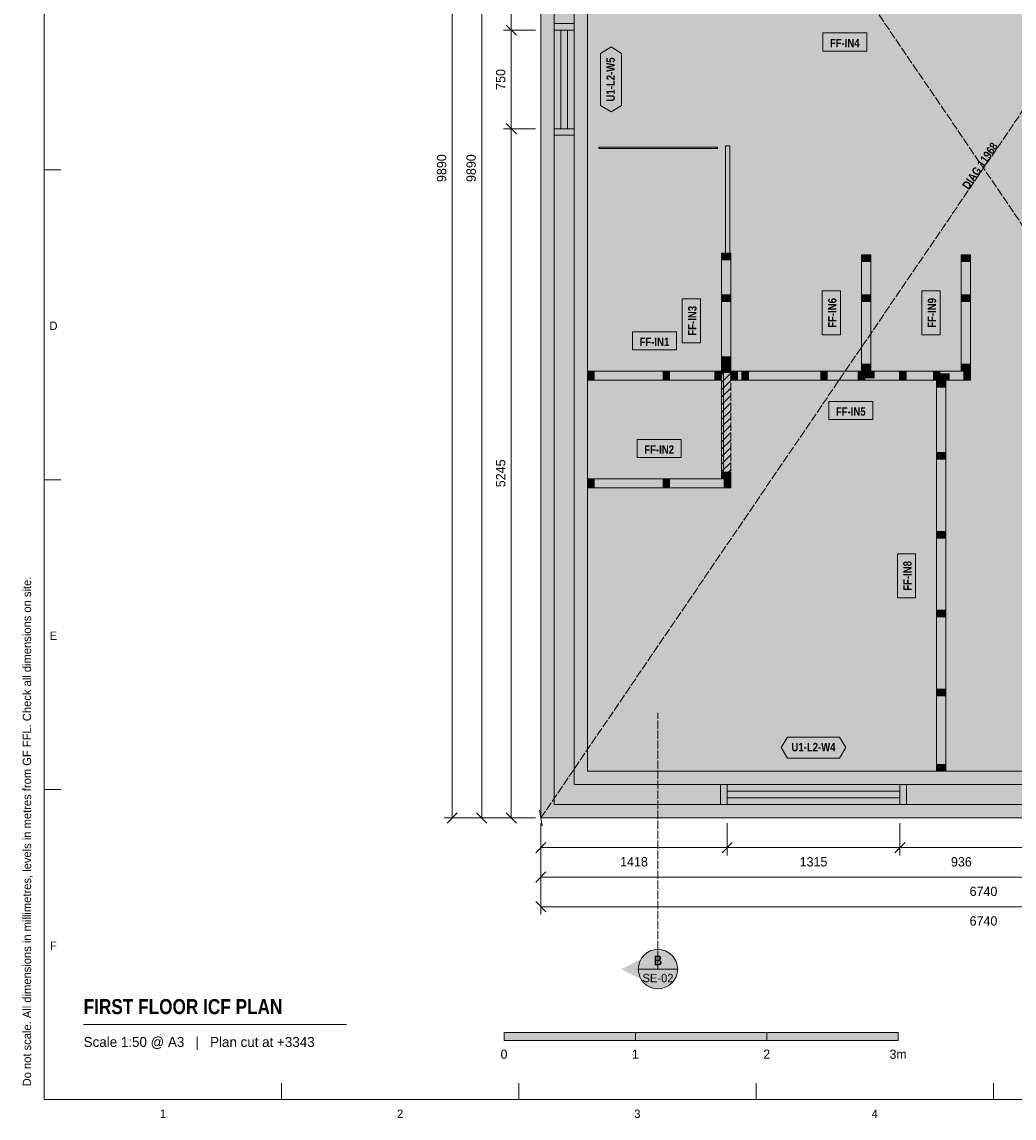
# Model space of a CAD drawing. Header units: millimetres. Extents: x 17 to 413, y 4 to 292.
# Tile 1 of 4: x 17 to 168, y 4 to 171. Entities that reach past the tile are written whole.
import ezdxf
from ezdxf.enums import TextEntityAlignment as Align

# ---------------------------------------------------------------- set-up
doc = ezdxf.new("R2010")
doc.units = ezdxf.units.MM
doc.linetypes.add('DASHED', pattern=[1.524, 1.27, -0.254])
for name, color, linetype in [('FILL-C_B2B2B5', 7, 'Continuous'), ('FILL-EPS', 7, 'Continuous'), ('FILL-INK', 7, 'Continuous'), ('FILL-RED', 7, 'Continuous'), ('FILL-TEAL_DK', 7, 'Continuous'), ('FILL-TIMBER', 7, 'Continuous'), ('FILL-WHITE', 7, 'Continuous'), ('LINE-C_85297A', 7, 'Continuous'), ('LINE-C_85297A-DASH', 7, 'DASHED'), ('LINE-INK', 7, 'Continuous'), ('LINE-INK-DASH', 7, 'DASHED'), ('LINE-RED', 7, 'Continuous'), ('LINE-RED-DASH', 7, 'DASHED'), ('LINE-STEEL_GREY', 7, 'Continuous'), ('LINE-STEEL_GREY-DASH', 7, 'DASHED'), ('LINE-TEAL_DK', 7, 'Continuous'), ('LINE-TIMBER_DK', 7, 'Continuous'), ('TEXT-C_85297A', 7, 'Continuous'), ('TEXT-INK', 7, 'Continuous'), ('TEXT-RED', 7, 'Continuous'), ('TEXT-STEEL_GREY', 7, 'Continuous'), ('TEXT-TEAL_DK', 7, 'Continuous')]:
    doc.layers.add(name, color=color, linetype=linetype)
doc.styles.add('OpenSansCondensed-Bold', font='OpenSansCondensed-Bold.ttf')

msp = doc.modelspace()

# ---------------------------------------------------------------- hatches: boundary and pattern name
at = {"layer": 'FILL-C_B2B2B5', "true_color": 0xb2b2b5}
h = msp.add_hatch(color=256, dxfattribs=at)
h.dxf.hatch_style = 1
h.paths.add_polyline_path([(97.63, 245.62), (228.37, 245.62), (228.37, 51.88), (97.63, 51.88)])
h.paths.add_polyline_path([(225.32, 54.93), (225.32, 242.57), (100.68, 242.57), (100.68, 54.93)], flags=0)
at = {"layer": 'FILL-EPS', "true_color": 0xccffff}
h = msp.add_hatch(color=256, dxfattribs=at)
h.dxf.hatch_style = 1
h.paths.add_polyline_path([(95.6, 247.65), (230.4, 247.65), (230.4, 49.85), (95.6, 49.85)])
h.paths.add_polyline_path([(97.63, 51.88), (228.37, 51.88), (228.37, 245.62), (97.63, 245.62)], flags=0)
h = msp.add_hatch(color=256, dxfattribs=at)
h.dxf.hatch_style = 1
h.paths.add_polyline_path([(100.68, 54.93), (100.68, 242.57), (225.32, 242.57), (225.32, 54.93)])
h.paths.add_polyline_path([(223.29, 56.96), (223.29, 240.54), (102.71, 240.54), (102.71, 56.96)], flags=0)
at = {"layer": 'FILL-INK', "true_color": 0x14141a}
h = msp.add_hatch(color=256, dxfattribs=at)
h.dxf.hatch_style = 1
h.paths.add_polyline_path([(90, 16), (110, 16), (110, 17.2), (90, 17.2)])
h = msp.add_hatch(color=256, dxfattribs=at)
h.dxf.hatch_style = 1
h.paths.add_polyline_path([(130, 16), (150, 16), (150, 17.2), (130, 17.2)])
at = {"layer": 'FILL-RED', "true_color": 0xb81a1f}
h = msp.add_hatch(color=256, dxfattribs=at)
h.dxf.hatch_style = 1
h.paths.add_polyline_path([(107.84, 26.85), (113.44, 24), (113.44, 29.7)])
at = {"layer": 'FILL-TEAL_DK', "true_color": 0x006b5c}
h = msp.add_hatch(color=256, dxfattribs=at)
h.dxf.hatch_style = 1
h.paths.add_polyline_path([(97.64, 170.75), (100.68, 170.75), (100.68, 169.75), (97.64, 169.75)])
h = msp.add_hatch(color=256, dxfattribs=at)
h.dxf.hatch_style = 1
h.paths.add_polyline_path([(97.64, 154.75), (100.68, 154.75), (100.68, 153.75), (97.64, 153.75)])
h = msp.add_hatch(color=256, dxfattribs=at)
h.dxf.hatch_style = 1
h.paths.add_polyline_path([(122.97, 51.89), (122.97, 51.89), (122.97, 54.93), (122.97, 54.93), (122.97, 54.93), (122.97, 54.93), (123.97, 54.93), (123.97, 54.93), (123.97, 54.93), (123.97, 54.93), (123.97, 51.89), (123.97, 51.89), (123.97, 51.89), (123.97, 51.89), (122.97, 51.89), (122.97, 51.89)])
h = msp.add_hatch(color=256, dxfattribs=at)
h.dxf.hatch_style = 1
h.paths.add_polyline_path([(150.27, 54.93), (151.27, 54.93), (151.27, 51.89), (150.27, 51.89)])
at = {"layer": 'FILL-TIMBER', "true_color": 0xeddbb8}
h = msp.add_hatch(color=256, dxfattribs=at)
h.dxf.hatch_style = 1
h.paths.add_polyline_path([(124.52, 135.8), (124.52, 135.09), (124.52, 134.8), (124.11, 134.8), (123.12, 134.8), (123.12, 135.51), (123.12, 135.8), (123.53, 135.8)])
h = msp.add_hatch(color=256, dxfattribs=at)
h.dxf.hatch_style = 1
h.paths.add_polyline_path([(145.84, 135.55), (145.84, 134.84), (145.84, 134.55), (145.43, 134.55), (144.44, 134.55), (144.44, 135.26), (144.44, 135.55), (144.85, 135.55)])
h = msp.add_hatch(color=256, dxfattribs=at)
h.dxf.hatch_style = 1
h.paths.add_polyline_path([(161.01, 135.55), (161.01, 134.84), (161.01, 134.55), (160.6, 134.55), (159.61, 134.55), (159.61, 135.26), (159.61, 135.55), (160.02, 135.55)])
h = msp.add_hatch(color=256, dxfattribs=at)
h.dxf.hatch_style = 1
h.paths.add_polyline_path([(124.52, 129.46), (124.52, 128.75), (124.52, 128.46), (124.11, 128.46), (123.12, 128.46), (123.12, 129.17), (123.12, 129.46), (123.53, 129.46)])
h = msp.add_hatch(color=256, dxfattribs=at)
h.dxf.hatch_style = 1
h.paths.add_polyline_path([(145.84, 129.46), (145.84, 128.75), (145.84, 128.46), (145.43, 128.46), (144.44, 128.46), (144.44, 129.17), (144.44, 129.46), (144.85, 129.46)])
h = msp.add_hatch(color=256, dxfattribs=at)
h.dxf.hatch_style = 1
h.paths.add_polyline_path([(161.01, 129.46), (161.01, 128.75), (161.01, 128.46), (160.6, 128.46), (159.61, 128.46), (159.61, 129.17), (159.61, 129.46), (160.02, 129.46)])
h = msp.add_hatch(color=256, dxfattribs=at)
h.dxf.hatch_style = 1
h.paths.add_polyline_path([(124.12, 120.04), (124.12, 119.05), (124.12, 118.64), (123.83, 118.64), (123.12, 118.64), (123.12, 119.63), (123.12, 120.04), (123.41, 120.04)])
h = msp.add_hatch(color=256, dxfattribs=at)
h.dxf.hatch_style = 1
h.paths.add_polyline_path([(124.52, 118.64), (124.52, 117.93), (124.52, 117.64), (124.11, 117.64), (123.12, 117.64), (123.12, 118.35), (123.12, 118.64), (123.53, 118.64)])
h = msp.add_hatch(color=256, dxfattribs=at)
h.dxf.hatch_style = 1
h.paths.add_polyline_path([(124.52, 120.04), (124.52, 119.05), (124.52, 118.64), (124.23, 118.64), (123.52, 118.64), (123.52, 119.63), (123.52, 120.04), (123.81, 120.04)])
h = msp.add_hatch(color=256, dxfattribs=at)
h.dxf.hatch_style = 1
h.paths.add_polyline_path([(145.84, 118.9), (145.84, 118.19), (145.84, 117.9), (145.43, 117.9), (144.44, 117.9), (144.44, 118.61), (144.44, 118.9), (144.85, 118.9)])
h = msp.add_hatch(color=256, dxfattribs=at)
h.dxf.hatch_style = 1
h.paths.add_polyline_path([(161.01, 118.9), (161.01, 118.19), (161.01, 117.9), (160.6, 117.9), (159.61, 117.9), (159.61, 118.61), (159.61, 118.9), (160.02, 118.9)])
h = msp.add_hatch(color=256, dxfattribs=at)
h.dxf.hatch_style = 1
h.paths.add_polyline_path([(103.72, 116.46), (102.73, 116.46), (102.72, 116.46), (102.72, 116.47), (102.72, 117.86), (103.71, 117.86), (103.72, 117.86), (103.72, 117.84)])
h = msp.add_hatch(color=256, dxfattribs=at)
h.dxf.hatch_style = 1
h.paths.add_polyline_path([(115.21, 116.46), (114.22, 116.46), (114.21, 116.46), (114.21, 116.47), (114.21, 117.86), (115.2, 117.86), (115.21, 117.86), (115.21, 117.84)])
h = msp.add_hatch(color=256, dxfattribs=at)
h.dxf.hatch_style = 1
h.paths.add_polyline_path([(123.08, 116.46), (122.09, 116.46), (122.08, 116.46), (122.08, 116.47), (122.08, 117.86), (123.07, 117.86), (123.08, 117.86), (123.08, 117.84)])
h = msp.add_hatch(color=256, dxfattribs=at)
h.dxf.hatch_style = 1
h.paths.add_polyline_path([(125.56, 116.46), (124.85, 116.46), (124.56, 116.46), (124.56, 116.87), (124.56, 117.86), (125.27, 117.86), (125.56, 117.86), (125.56, 117.45)])
h = msp.add_hatch(color=256, dxfattribs=at)
h.dxf.hatch_style = 1
h.paths.add_polyline_path([(127.21, 116.46), (126.5, 116.46), (126.21, 116.46), (126.21, 116.87), (126.21, 117.86), (126.92, 117.86), (127.21, 117.86), (127.21, 117.45)])
h = msp.add_hatch(color=256, dxfattribs=at)
h.dxf.hatch_style = 1
h.paths.add_polyline_path([(139.21, 116.46), (138.5, 116.46), (138.21, 116.46), (138.21, 116.87), (138.21, 117.86), (138.92, 117.86), (139.21, 117.86), (139.21, 117.45)])
h = msp.add_hatch(color=256, dxfattribs=at)
h.dxf.hatch_style = 1
h.paths.add_polyline_path([(144.94, 116.46), (144.23, 116.46), (143.94, 116.46), (143.94, 116.87), (143.94, 117.86), (144.65, 117.86), (144.94, 117.86), (144.94, 117.45)])
h = msp.add_hatch(color=256, dxfattribs=at)
h.dxf.hatch_style = 1
h.paths.add_polyline_path([(146.34, 116.86), (145.35, 116.86), (144.94, 116.86), (144.94, 117.15), (144.94, 117.86), (145.93, 117.86), (146.34, 117.86), (146.34, 117.57)])
h = msp.add_hatch(color=256, dxfattribs=at)
h.dxf.hatch_style = 1
h.paths.add_polyline_path([(151.21, 116.46), (150.5, 116.46), (150.21, 116.46), (150.21, 116.87), (150.21, 117.86), (150.92, 117.86), (151.21, 117.86), (151.21, 117.45)])
h = msp.add_hatch(color=256, dxfattribs=at)
h.dxf.hatch_style = 1
h.paths.add_polyline_path([(156.37, 116.46), (155.66, 116.46), (155.37, 116.46), (155.37, 116.87), (155.37, 117.86), (156.08, 117.86), (156.37, 117.86), (156.37, 117.45)])
h = msp.add_hatch(color=256, dxfattribs=at)
h.dxf.hatch_style = 1
h.paths.add_polyline_path([(157.77, 116.46), (156.78, 116.46), (156.37, 116.46), (156.37, 116.75), (156.37, 117.46), (157.36, 117.46), (157.77, 117.46), (157.77, 117.17)])
h = msp.add_hatch(color=256, dxfattribs=at)
h.dxf.hatch_style = 1
h.paths.add_polyline_path([(161.01, 116.46), (160.3, 116.46), (160.01, 116.46), (160.01, 116.87), (160.01, 117.86), (160.72, 117.86), (161.01, 117.86), (161.01, 117.45)])
h = msp.add_hatch(color=256, dxfattribs=at)
h.dxf.hatch_style = 1
h.paths.add_polyline_path([(157.27, 116.42), (157.27, 115.71), (157.27, 115.42), (156.86, 115.42), (155.87, 115.42), (155.87, 116.13), (155.87, 116.42), (156.28, 116.42)])
h = msp.add_hatch(color=256, dxfattribs=at)
h.dxf.hatch_style = 1
h.paths.add_polyline_path([(157.27, 105.46), (157.27, 104.75), (157.27, 104.46), (156.86, 104.46), (155.87, 104.46), (155.87, 105.17), (155.87, 105.46), (156.28, 105.46)])
h = msp.add_hatch(color=256, dxfattribs=at)
h.dxf.hatch_style = 1
h.paths.add_polyline_path([(124.52, 102.48), (124.52, 101.8), (124.52, 101.52), (124.11, 101.52), (123.12, 101.52), (123.12, 102.2), (123.12, 102.48), (123.53, 102.48)])
h = msp.add_hatch(color=256, dxfattribs=at)
h.dxf.hatch_style = 1
h.paths.add_polyline_path([(103.72, 100.08), (103.01, 100.08), (102.72, 100.08), (102.72, 100.49), (102.72, 101.48), (103.43, 101.48), (103.72, 101.48), (103.72, 101.07)])
h = msp.add_hatch(color=256, dxfattribs=at)
h.dxf.hatch_style = 1
h.paths.add_polyline_path([(115.21, 100.08), (114.5, 100.08), (114.21, 100.08), (114.21, 100.49), (114.21, 101.48), (114.92, 101.48), (115.21, 101.48), (115.21, 101.07)])
h = msp.add_hatch(color=256, dxfattribs=at)
h.dxf.hatch_style = 1
h.paths.add_polyline_path([(124.52, 100.08), (123.81, 100.08), (123.52, 100.08), (123.52, 100.49), (123.52, 101.48), (124.23, 101.48), (124.52, 101.48), (124.52, 101.07)])
h = msp.add_hatch(color=256, dxfattribs=at)
h.dxf.hatch_style = 1
h.paths.add_polyline_path([(157.27, 93.46), (157.27, 92.75), (157.27, 92.46), (156.86, 92.46), (155.87, 92.46), (155.87, 93.17), (155.87, 93.46), (156.28, 93.46)])
h = msp.add_hatch(color=256, dxfattribs=at)
h.dxf.hatch_style = 1
h.paths.add_polyline_path([(157.27, 81.46), (157.27, 80.75), (157.27, 80.46), (156.86, 80.46), (155.87, 80.46), (155.87, 81.17), (155.87, 81.46), (156.28, 81.46)])
h = msp.add_hatch(color=256, dxfattribs=at)
h.dxf.hatch_style = 1
h.paths.add_polyline_path([(157.27, 69.46), (157.27, 68.75), (157.27, 68.46), (156.86, 68.46), (155.87, 68.46), (155.87, 69.17), (155.87, 69.46), (156.28, 69.46)])
h = msp.add_hatch(color=256, dxfattribs=at)
h.dxf.hatch_style = 1
h.paths.add_polyline_path([(157.27, 57.97), (157.27, 57.26), (157.27, 56.97), (156.86, 56.97), (155.87, 56.97), (155.87, 57.68), (155.87, 57.97), (156.28, 57.97)])
at = {"layer": 'FILL-WHITE', "true_color": 0xffffff}
h = msp.add_hatch(color=256, dxfattribs=at)
h.dxf.hatch_style = 1
h.paths.add_polyline_path([(138.53, 166.56), (145.22, 166.56), (145.22, 169.32), (138.53, 169.32)])
h = msp.add_hatch(color=256, dxfattribs=at)
h.dxf.hatch_style = 1
h.paths.add_polyline_path([(106.31, 157.31), (104.71, 158.31), (104.71, 166.19), (106.31, 167.19), (107.91, 166.19), (107.91, 158.31)])
h = msp.add_hatch(color=256, dxfattribs=at)
h.dxf.hatch_style = 1
h.paths.add_polyline_path([(160.67, 143.2), (167.32, 152.95), (164.37, 154.96), (157.72, 145.2)])
h = msp.add_hatch(color=256, dxfattribs=at)
h.dxf.hatch_style = 1
h.paths.add_polyline_path([(104.42, 151.92), (104.42, 151.92), (122.48, 151.92), (122.48, 151.74), (122.48, 151.74), (104.42, 151.74)])
h = msp.add_hatch(color=256, dxfattribs=at)
h.dxf.hatch_style = 1
h.paths.add_polyline_path([(123.72, 152.16), (124.36, 152.16), (124.36, 135.8), (123.72, 135.8)])
at = {"layer": 'FILL-WHITE', "true_color": 0xfaf5e8}
h = msp.add_hatch(color=256, dxfattribs=at)
h.dxf.hatch_style = 1
h.paths.add_polyline_path([(124.11, 117.64), (123.12, 117.64), (123.12, 117.64), (123.12, 118.35), (123.12, 118.64), (123.12, 119.63), (123.12, 120.04), (123.12, 128.46), (123.12, 129.17), (123.12, 129.46), (123.12, 134.8), (123.12, 135.51), (123.12, 135.8), (123.12, 135.8), (123.53, 135.8), (124.52, 135.8), (124.52, 135.8), (124.52, 135.09), (124.52, 134.8), (124.52, 129.46), (124.52, 128.75), (124.52, 128.46), (124.52, 120.04), (124.52, 119.05), (124.52, 118.64), (124.52, 117.93), (124.52, 117.64), (124.52, 117.64)])
h = msp.add_hatch(color=256, dxfattribs=at)
h.dxf.hatch_style = 1
h.paths.add_polyline_path([(145.84, 117.9), (145.84, 117.9), (145.84, 117.9), (145.84, 117.9), (145.43, 117.9), (144.44, 117.9), (144.44, 117.9), (144.44, 117.9), (144.44, 117.9), (144.44, 118.61), (144.44, 118.9), (144.44, 128.46), (144.44, 129.17), (144.44, 129.46), (144.44, 134.55), (144.44, 135.26), (144.44, 135.55), (144.44, 135.55), (144.44, 135.55), (144.85, 135.55), (145.84, 135.55), (145.84, 135.55), (145.84, 135.55), (145.84, 134.84), (145.84, 134.55), (145.84, 129.46), (145.84, 128.75), (145.84, 128.46), (145.84, 118.9), (145.84, 118.19)])
h = msp.add_hatch(color=256, dxfattribs=at)
h.dxf.hatch_style = 1
h.paths.add_polyline_path([(161.01, 117.9), (161.01, 117.9), (161.01, 117.9), (161.01, 117.9), (160.6, 117.9), (159.61, 117.9), (159.61, 117.9), (159.61, 117.9), (159.61, 117.9), (159.61, 118.61), (159.61, 118.9), (159.61, 128.46), (159.61, 129.17), (159.61, 129.46), (159.61, 134.55), (159.61, 135.26), (159.61, 135.55), (159.61, 135.55), (159.61, 135.55), (160.02, 135.55), (161.01, 135.55), (161.01, 135.55), (161.01, 135.55), (161.01, 134.84), (161.01, 134.55), (161.01, 129.46), (161.01, 128.75), (161.01, 128.46), (161.01, 118.9), (161.01, 118.19)])
at = {"layer": 'FILL-WHITE', "true_color": 0xffffff}
h = msp.add_hatch(color=256, dxfattribs=at)
h.dxf.hatch_style = 1
h.paths.add_polyline_path([(119.9, 122.17), (119.9, 128.86), (117.14, 128.86), (117.14, 122.17)])
h = msp.add_hatch(color=256, dxfattribs=at)
h.dxf.hatch_style = 1
h.paths.add_polyline_path([(141.22, 123.38), (141.22, 130.07), (138.46, 130.07), (138.46, 123.38)])
h = msp.add_hatch(color=256, dxfattribs=at)
h.dxf.hatch_style = 1
h.paths.add_polyline_path([(156.39, 123.38), (156.39, 130.07), (153.63, 130.07), (153.63, 123.38)])
h = msp.add_hatch(color=256, dxfattribs=at)
h.dxf.hatch_style = 1
h.paths.add_polyline_path([(109.56, 121.08), (116.24, 121.08), (116.24, 123.84), (109.56, 123.84)])
at = {"layer": 'FILL-WHITE', "true_color": 0xfaf5e8}
h = msp.add_hatch(color=256, dxfattribs=at)
h.dxf.hatch_style = 1
h.paths.add_polyline_path([(102.72, 116.46), (102.72, 116.46), (102.72, 116.47), (102.72, 117.86), (102.72, 117.86), (103.71, 117.86), (103.72, 117.86), (114.21, 117.86), (115.2, 117.86), (115.21, 117.86), (122.08, 117.86), (123.07, 117.86), (123.08, 117.86), (123.08, 117.86), (123.08, 117.84), (123.08, 116.46), (123.08, 116.46), (122.09, 116.46), (122.08, 116.46), (115.21, 116.46), (114.22, 116.46), (114.21, 116.46), (103.72, 116.46), (102.73, 116.46)])
at = {"layer": 'FILL-WHITE', "true_color": 0xffffff}
h = msp.add_hatch(color=256, dxfattribs=at)
h.dxf.hatch_style = 1
h.paths.add_polyline_path([(123.12, 118.1), (123.42, 118.1), (123.42, 101.48), (123.42, 101.48), (123.12, 101.48), (123.12, 118.1)])
h = msp.add_hatch(color=256, dxfattribs=at)
h.dxf.hatch_style = 1
h.paths.add_polyline_path([(123.12, 102.48), (123.12, 117.64), (124.52, 117.64), (124.52, 102.48)])
at = {"layer": 'FILL-WHITE', "true_color": 0xfaf5e8}
h = msp.add_hatch(color=256, dxfattribs=at)
h.dxf.hatch_style = 1
h.paths.add_polyline_path([(155.66, 116.46), (155.37, 116.46), (151.21, 116.46), (150.5, 116.46), (150.21, 116.46), (144.94, 116.46), (144.23, 116.46), (143.94, 116.46), (139.21, 116.46), (138.5, 116.46), (138.21, 116.46), (127.21, 116.46), (126.5, 116.46), (126.21, 116.46), (125.56, 116.46), (124.85, 116.46), (124.56, 116.46), (124.56, 116.87), (124.56, 117.86), (125.27, 117.86), (125.56, 117.86), (126.21, 117.86), (126.92, 117.86), (127.21, 117.86), (138.21, 117.86), (138.92, 117.86), (139.21, 117.86), (143.94, 117.86), (144.65, 117.86), (144.94, 117.86), (145.93, 117.86), (146.34, 117.86), (150.21, 117.86), (150.92, 117.86), (151.21, 117.86), (155.37, 117.86), (156.08, 117.86), (156.37, 117.86), (160.01, 117.86), (160.72, 117.86), (161.01, 117.86), (161.01, 117.45), (161.01, 116.46), (160.3, 116.46), (160.01, 116.46), (157.77, 116.46), (156.78, 116.46), (156.37, 116.46)])
h = msp.add_hatch(color=256, dxfattribs=at)
h.dxf.hatch_style = 1
h.paths.add_polyline_path([(157.27, 56.97), (157.27, 56.97), (156.86, 56.97), (155.87, 56.97), (155.87, 56.97), (155.87, 57.68), (155.87, 57.97), (155.87, 68.46), (155.87, 69.17), (155.87, 69.46), (155.87, 80.46), (155.87, 81.17), (155.87, 81.46), (155.87, 92.46), (155.87, 93.17), (155.87, 93.46), (155.87, 104.46), (155.87, 105.17), (155.87, 105.46), (155.87, 115.42), (155.87, 116.13), (155.87, 116.42), (155.87, 116.42), (156.28, 116.42), (157.27, 116.42), (157.27, 116.42), (157.27, 115.71), (157.27, 115.42), (157.27, 105.46), (157.27, 104.75), (157.27, 104.46), (157.27, 93.46), (157.27, 92.75), (157.27, 92.46), (157.27, 81.46), (157.27, 80.75), (157.27, 80.46), (157.27, 69.46), (157.27, 68.75), (157.27, 68.46), (157.27, 57.97), (157.27, 57.26)])
at = {"layer": 'FILL-WHITE', "true_color": 0xffffff}
h = msp.add_hatch(color=256, dxfattribs=at)
h.dxf.hatch_style = 1
h.paths.add_polyline_path([(139.44, 110.48), (146.13, 110.48), (146.13, 113.24), (139.44, 113.24)])
h = msp.add_hatch(color=256, dxfattribs=at)
h.dxf.hatch_style = 1
h.paths.add_polyline_path([(110.28, 104.7), (116.96, 104.7), (116.96, 107.46), (110.28, 107.46)])
at = {"layer": 'FILL-WHITE', "true_color": 0xfaf5e8}
h = msp.add_hatch(color=256, dxfattribs=at)
h.dxf.hatch_style = 1
h.paths.add_polyline_path([(123.53, 102.48), (124.52, 102.48), (124.52, 101.8), (124.52, 101.52), (124.11, 101.52), (123.12, 101.52), (123.12, 102.2), (123.12, 102.48)])
h = msp.add_hatch(color=256, dxfattribs=at)
h.dxf.hatch_style = 1
h.paths.add_polyline_path([(102.72, 100.08), (102.72, 100.08), (102.72, 100.49), (102.72, 101.48), (102.72, 101.48), (103.43, 101.48), (103.72, 101.48), (114.21, 101.48), (114.92, 101.48), (115.21, 101.48), (123.52, 101.48), (124.23, 101.48), (124.52, 101.48), (124.52, 101.48), (124.52, 101.07), (124.52, 100.08), (124.52, 100.08), (123.81, 100.08), (123.52, 100.08), (115.21, 100.08), (114.5, 100.08), (114.21, 100.08), (103.72, 100.08), (103.01, 100.08)])
at = {"layer": 'FILL-WHITE', "true_color": 0xffffff}
h = msp.add_hatch(color=256, dxfattribs=at)
h.dxf.hatch_style = 1
h.paths.add_polyline_path([(152.65, 83.35), (152.65, 90.04), (149.89, 90.04), (149.89, 83.35)])
h = msp.add_hatch(color=256, dxfattribs=at)
h.dxf.hatch_style = 1
h.paths.add_polyline_path([(132.18, 60.56), (133.18, 62.16), (141.06, 62.16), (142.06, 60.56), (141.06, 58.96), (133.18, 58.96)])
h = msp.add_hatch(color=256, dxfattribs=at)
h.dxf.hatch_style = 1
h.paths.add_polyline_path([(116.44, 26.85), (116.34, 27.63), (116.04, 28.35), (115.56, 28.97), (114.94, 29.45), (114.22, 29.75), (113.44, 29.85), (112.66, 29.75), (111.94, 29.45), (111.32, 28.97), (110.84, 28.35), (110.54, 27.63), (110.44, 26.85), (110.54, 26.07), (110.84, 25.35), (111.32, 24.73), (111.94, 24.25), (112.66, 23.95), (113.44, 23.85), (114.22, 23.95), (114.94, 24.25), (115.56, 24.73), (116.04, 25.35), (116.34, 26.07)])
h = msp.add_hatch(color=256, dxfattribs=at)
h.dxf.hatch_style = 1
h.paths.add_polyline_path([(110, 16), (130, 16), (130, 17.2), (110, 17.2)])

# ---------------------------------------------------------------- linework, layer by layer
at = {"layer": 'LINE-C_85297A', "lineweight": 5}
msp.add_line((95.82, 48.67), (95.38, 51.03), dxfattribs=at)
at = {"layer": 'LINE-C_85297A-DASH', "lineweight": 5}
for p, q in [((95.6, 49.85), (230.4, 247.65)), ((95.6, 247.65), (230.4, 49.85))]:
    msp.add_line(p, q, dxfattribs=at)
at = {"layer": 'LINE-INK', "lineweight": 5}
for p, q in [((82.1, 247.65), (82.1, 49.85)), ((86.6, 49.85), (86.6, 247.65)), ((91.1, 49.85), (91.1, 247.65)), ((91.88, 168.97), (90.32, 170.53)), ((94.8, 169.75), (89.9, 169.75)), ((95.6, 169.75), (95.6, 154.75)), ((98.66, 169.75), (98.66, 154.75)), ((99.66, 169.75), (99.66, 154.75)), ((102.71, 169.75), (102.71, 154.75)), ((91.88, 153.97), (90.32, 155.53)), ((94.8, 154.75), (89.9, 154.75)), ((20, 148.5), (22.5, 148.5)), ((20, 101.33), (22.5, 101.33)), ((123.97, 56.96), (150.27, 56.96)), ((20, 54.17), (22.5, 54.17)), ((123.97, 53.91), (150.27, 53.91)), ((123.97, 52.91), (150.27, 52.91)), ((82.88, 50.63), (81.32, 49.07)), ((87.38, 49.07), (85.82, 50.63)), ((91.88, 49.07), (90.32, 50.63)), ((94.8, 49.85), (80.9, 49.85)), ((94.8, 49.85), (85.4, 49.85)), ((94.8, 49.85), (89.9, 49.85)), ((95.6, 49.05), (95.6, 44.15)), ((95.6, 49.05), (95.6, 39.65)), ((95.6, 49.05), (95.6, 35.15)), ((123.97, 49.85), (150.27, 49.85)), ((123.97, 49.05), (123.97, 44.15)), ((150.27, 49.05), (150.27, 44.15)), ((96.38, 46.13), (94.82, 44.57)), ((230.4, 45.35), (95.6, 45.35)), ((124.75, 46.13), (123.19, 44.57)), ((151.05, 46.13), (149.49, 44.57)), ((96.38, 41.63), (94.82, 40.07)), ((230.4, 40.85), (95.6, 40.85)), ((94.82, 37.13), (96.38, 35.57)), ((95.6, 36.35), (230.4, 36.35)), ((26, 18.4), (66, 18.4)), ((56.12, 7), (56.12, 9.5)), ((92.25, 7), (92.25, 9.5)), ((128.38, 7), (128.38, 9.5)), ((164.5, 7), (164.5, 9.5))]:
    msp.add_line(p, q, dxfattribs=at)
for points in [[(20, 7), (413, 7), (413, 290), (20, 290)], [(95.6, 49.85), (95.6, 247.65), (230.4, 247.65), (230.4, 49.85)], [(102.71, 56.96), (223.29, 56.96), (223.29, 240.54), (102.71, 240.54)], [(138.53, 166.56), (145.22, 166.56), (145.22, 169.32), (138.53, 169.32)], [(104.42, 151.92), (104.42, 151.92), (122.48, 151.92), (122.48, 151.74), (122.48, 151.74), (104.42, 151.74)], [(123.72, 152.16), (124.36, 152.16), (124.36, 135.8), (123.72, 135.8)], [(124.11, 117.64), (123.12, 117.64), (123.12, 117.64), (123.12, 118.35), (123.12, 118.64), (123.12, 119.63), (123.12, 120.04), (123.12, 128.46), (123.12, 129.17), (123.12, 129.46), (123.12, 134.8), (123.12, 135.51), (123.12, 135.8), (123.12, 135.8), (123.53, 135.8), (124.52, 135.8), (124.52, 135.8), (124.52, 135.09), (124.52, 134.8), (124.52, 129.46), (124.52, 128.75), (124.52, 128.46), (124.52, 120.04), (124.52, 119.05), (124.52, 118.64), (124.52, 117.93), (124.52, 117.64), (124.52, 117.64)], [(145.84, 117.9), (145.84, 117.9), (145.84, 117.9), (145.84, 117.9), (145.43, 117.9), (144.44, 117.9), (144.44, 117.9), (144.44, 117.9), (144.44, 117.9), (144.44, 118.61), (144.44, 118.9), (144.44, 128.46), (144.44, 129.17), (144.44, 129.46), (144.44, 134.55), (144.44, 135.26), (144.44, 135.55), (144.44, 135.55), (144.44, 135.55), (144.85, 135.55), (145.84, 135.55), (145.84, 135.55), (145.84, 135.55), (145.84, 134.84), (145.84, 134.55), (145.84, 129.46), (145.84, 128.75), (145.84, 128.46), (145.84, 118.9), (145.84, 118.19)], [(161.01, 117.9), (161.01, 117.9), (161.01, 117.9), (161.01, 117.9), (160.6, 117.9), (159.61, 117.9), (159.61, 117.9), (159.61, 117.9), (159.61, 117.9), (159.61, 118.61), (159.61, 118.9), (159.61, 128.46), (159.61, 129.17), (159.61, 129.46), (159.61, 134.55), (159.61, 135.26), (159.61, 135.55), (159.61, 135.55), (159.61, 135.55), (160.02, 135.55), (161.01, 135.55), (161.01, 135.55), (161.01, 135.55), (161.01, 134.84), (161.01, 134.55), (161.01, 129.46), (161.01, 128.75), (161.01, 128.46), (161.01, 118.9), (161.01, 118.19)], [(119.9, 122.17), (119.9, 128.86), (117.14, 128.86), (117.14, 122.17)], [(141.22, 123.38), (141.22, 130.07), (138.46, 130.07), (138.46, 123.38)], [(156.39, 123.38), (156.39, 130.07), (153.63, 130.07), (153.63, 123.38)], [(109.56, 121.08), (116.24, 121.08), (116.24, 123.84), (109.56, 123.84)], [(102.72, 116.46), (102.72, 116.46), (102.72, 116.47), (102.72, 117.86), (102.72, 117.86), (103.71, 117.86), (103.72, 117.86), (114.21, 117.86), (115.2, 117.86), (115.21, 117.86), (122.08, 117.86), (123.07, 117.86), (123.08, 117.86), (123.08, 117.86), (123.08, 117.84), (123.08, 116.46), (123.08, 116.46), (122.09, 116.46), (122.08, 116.46), (115.21, 116.46), (114.22, 116.46), (114.21, 116.46), (103.72, 116.46), (102.73, 116.46)], [(123.12, 118.1), (123.42, 118.1), (123.42, 101.48), (123.42, 101.48), (123.12, 101.48), (123.12, 118.1)], [(155.66, 116.46), (155.37, 116.46), (151.21, 116.46), (150.5, 116.46), (150.21, 116.46), (144.94, 116.46), (144.23, 116.46), (143.94, 116.46), (139.21, 116.46), (138.5, 116.46), (138.21, 116.46), (127.21, 116.46), (126.5, 116.46), (126.21, 116.46), (125.56, 116.46), (124.85, 116.46), (124.56, 116.46), (124.56, 116.87), (124.56, 117.86), (125.27, 117.86), (125.56, 117.86), (126.21, 117.86), (126.92, 117.86), (127.21, 117.86), (138.21, 117.86), (138.92, 117.86), (139.21, 117.86), (143.94, 117.86), (144.65, 117.86), (144.94, 117.86), (145.93, 117.86), (146.34, 117.86), (150.21, 117.86), (150.92, 117.86), (151.21, 117.86), (155.37, 117.86), (156.08, 117.86), (156.37, 117.86), (160.01, 117.86), (160.72, 117.86), (161.01, 117.86), (161.01, 117.45), (161.01, 116.46), (160.3, 116.46), (160.01, 116.46), (157.77, 116.46), (156.78, 116.46), (156.37, 116.46)], [(157.27, 56.97), (157.27, 56.97), (156.86, 56.97), (155.87, 56.97), (155.87, 56.97), (155.87, 57.68), (155.87, 57.97), (155.87, 68.46), (155.87, 69.17), (155.87, 69.46), (155.87, 80.46), (155.87, 81.17), (155.87, 81.46), (155.87, 92.46), (155.87, 93.17), (155.87, 93.46), (155.87, 104.46), (155.87, 105.17), (155.87, 105.46), (155.87, 115.42), (155.87, 116.13), (155.87, 116.42), (155.87, 116.42), (156.28, 116.42), (157.27, 116.42), (157.27, 116.42), (157.27, 115.71), (157.27, 115.42), (157.27, 105.46), (157.27, 104.75), (157.27, 104.46), (157.27, 93.46), (157.27, 92.75), (157.27, 92.46), (157.27, 81.46), (157.27, 80.75), (157.27, 80.46), (157.27, 69.46), (157.27, 68.75), (157.27, 68.46), (157.27, 57.97), (157.27, 57.26)], [(139.44, 110.48), (146.13, 110.48), (146.13, 113.24), (139.44, 113.24)], [(110.28, 104.7), (116.96, 104.7), (116.96, 107.46), (110.28, 107.46)], [(123.53, 102.48), (124.52, 102.48), (124.52, 101.8), (124.52, 101.52), (124.11, 101.52), (123.12, 101.52), (123.12, 102.2), (123.12, 102.48)], [(102.72, 100.08), (102.72, 100.08), (102.72, 100.49), (102.72, 101.48), (102.72, 101.48), (103.43, 101.48), (103.72, 101.48), (114.21, 101.48), (114.92, 101.48), (115.21, 101.48), (123.52, 101.48), (124.23, 101.48), (124.52, 101.48), (124.52, 101.48), (124.52, 101.07), (124.52, 100.08), (124.52, 100.08), (123.81, 100.08), (123.52, 100.08), (115.21, 100.08), (114.5, 100.08), (114.21, 100.08), (103.72, 100.08), (103.01, 100.08)], [(152.65, 83.35), (152.65, 90.04), (149.89, 90.04), (149.89, 83.35)], [(90, 16), (110, 16), (110, 17.2), (90, 17.2)], [(110, 16), (130, 16), (130, 17.2), (110, 17.2)], [(130, 16), (150, 16), (150, 17.2), (130, 17.2)]]:
    msp.add_lwpolyline(points, close=True, dxfattribs=at)
at = {"layer": 'LINE-INK-DASH', "lineweight": 5}
msp.add_lwpolyline([(123.12, 102.48), (123.12, 117.64), (124.52, 117.64), (124.52, 102.48)], close=True, dxfattribs=at)
at = {"layer": 'LINE-RED', "lineweight": 5}
msp.add_line((110.44, 26.85), (116.44, 26.85), dxfattribs=at)
msp.add_circle((113.44, 26.85), 3, dxfattribs=at)
at = {"layer": 'LINE-RED-DASH', "lineweight": 5}
msp.add_line((113.44, 26.85), (113.44, 65.85), dxfattribs=at)
at = {"layer": 'LINE-STEEL_GREY', "lineweight": 5}
for points in [[(97.63, 245.62), (228.37, 245.62), (228.37, 51.88), (97.63, 51.88)], [(225.32, 54.93), (225.32, 242.57), (100.68, 242.57), (100.68, 54.93)]]:
    msp.add_lwpolyline(points, close=True, dxfattribs=at)
at = {"layer": 'LINE-STEEL_GREY-DASH', "lineweight": 5}
for points in [[(95.6, 247.65), (230.4, 247.65), (230.4, 49.85), (95.6, 49.85)], [(223.29, 240.54), (102.71, 240.54), (102.71, 56.96), (223.29, 56.96)]]:
    msp.add_lwpolyline(points, close=True, dxfattribs=at)
at = {"layer": 'LINE-TEAL_DK', "lineweight": 5}
for points in [[(97.64, 170.75), (100.68, 170.75), (100.68, 169.75), (97.64, 169.75)], [(106.31, 157.31), (104.71, 158.31), (104.71, 166.19), (106.31, 167.19), (107.91, 166.19), (107.91, 158.31)], [(97.64, 154.75), (100.68, 154.75), (100.68, 153.75), (97.64, 153.75)], [(132.18, 60.56), (133.18, 62.16), (141.06, 62.16), (142.06, 60.56), (141.06, 58.96), (133.18, 58.96)], [(122.97, 51.89), (122.97, 51.89), (122.97, 54.93), (122.97, 54.93), (122.97, 54.93), (122.97, 54.93), (123.97, 54.93), (123.97, 54.93), (123.97, 54.93), (123.97, 54.93), (123.97, 51.89), (123.97, 51.89), (123.97, 51.89), (123.97, 51.89), (122.97, 51.89), (122.97, 51.89)], [(150.27, 54.93), (151.27, 54.93), (151.27, 51.89), (150.27, 51.89)]]:
    msp.add_lwpolyline(points, close=True, dxfattribs=at)
at = {"layer": 'LINE-TIMBER_DK', "lineweight": 5}
for p, q in [((123.12, 117.28), (123.48, 117.64)), ((123.12, 116.15), (124.52, 117.55)), ((123.12, 115.02), (124.52, 116.42)), ((123.12, 113.89), (124.52, 115.29)), ((123.12, 112.75), (124.52, 114.15)), ((123.12, 111.62), (124.52, 113.02)), ((123.12, 110.49), (124.52, 111.89)), ((123.12, 109.36), (124.52, 110.76)), ((123.12, 108.23), (124.52, 109.63)), ((123.12, 107.1), (124.52, 108.5)), ((123.12, 105.97), (124.52, 107.37)), ((123.12, 104.83), (124.52, 106.23)), ((123.12, 103.7), (124.52, 105.1)), ((123.12, 102.57), (124.52, 103.97)), ((124.16, 102.48), (124.52, 102.84))]:
    msp.add_line(p, q, dxfattribs=at)
for points in [[(124.52, 135.8), (124.52, 135.09), (124.52, 134.8), (124.11, 134.8), (123.12, 134.8), (123.12, 135.51), (123.12, 135.8), (123.53, 135.8)], [(145.84, 135.55), (145.84, 134.84), (145.84, 134.55), (145.43, 134.55), (144.44, 134.55), (144.44, 135.26), (144.44, 135.55), (144.85, 135.55)], [(161.01, 135.55), (161.01, 134.84), (161.01, 134.55), (160.6, 134.55), (159.61, 134.55), (159.61, 135.26), (159.61, 135.55), (160.02, 135.55)], [(124.52, 129.46), (124.52, 128.75), (124.52, 128.46), (124.11, 128.46), (123.12, 128.46), (123.12, 129.17), (123.12, 129.46), (123.53, 129.46)], [(145.84, 129.46), (145.84, 128.75), (145.84, 128.46), (145.43, 128.46), (144.44, 128.46), (144.44, 129.17), (144.44, 129.46), (144.85, 129.46)], [(161.01, 129.46), (161.01, 128.75), (161.01, 128.46), (160.6, 128.46), (159.61, 128.46), (159.61, 129.17), (159.61, 129.46), (160.02, 129.46)], [(124.12, 120.04), (124.12, 119.05), (124.12, 118.64), (123.83, 118.64), (123.12, 118.64), (123.12, 119.63), (123.12, 120.04), (123.41, 120.04)], [(124.52, 118.64), (124.52, 117.93), (124.52, 117.64), (124.11, 117.64), (123.12, 117.64), (123.12, 118.35), (123.12, 118.64), (123.53, 118.64)], [(124.52, 120.04), (124.52, 119.05), (124.52, 118.64), (124.23, 118.64), (123.52, 118.64), (123.52, 119.63), (123.52, 120.04), (123.81, 120.04)], [(145.84, 118.9), (145.84, 118.19), (145.84, 117.9), (145.43, 117.9), (144.44, 117.9), (144.44, 118.61), (144.44, 118.9), (144.85, 118.9)], [(161.01, 118.9), (161.01, 118.19), (161.01, 117.9), (160.6, 117.9), (159.61, 117.9), (159.61, 118.61), (159.61, 118.9), (160.02, 118.9)], [(103.72, 116.46), (102.73, 116.46), (102.72, 116.46), (102.72, 116.47), (102.72, 117.86), (103.71, 117.86), (103.72, 117.86), (103.72, 117.84)], [(115.21, 116.46), (114.22, 116.46), (114.21, 116.46), (114.21, 116.47), (114.21, 117.86), (115.2, 117.86), (115.21, 117.86), (115.21, 117.84)], [(123.08, 116.46), (122.09, 116.46), (122.08, 116.46), (122.08, 116.47), (122.08, 117.86), (123.07, 117.86), (123.08, 117.86), (123.08, 117.84)], [(125.56, 116.46), (124.85, 116.46), (124.56, 116.46), (124.56, 116.87), (124.56, 117.86), (125.27, 117.86), (125.56, 117.86), (125.56, 117.45)], [(127.21, 116.46), (126.5, 116.46), (126.21, 116.46), (126.21, 116.87), (126.21, 117.86), (126.92, 117.86), (127.21, 117.86), (127.21, 117.45)], [(139.21, 116.46), (138.5, 116.46), (138.21, 116.46), (138.21, 116.87), (138.21, 117.86), (138.92, 117.86), (139.21, 117.86), (139.21, 117.45)], [(144.94, 116.46), (144.23, 116.46), (143.94, 116.46), (143.94, 116.87), (143.94, 117.86), (144.65, 117.86), (144.94, 117.86), (144.94, 117.45)], [(146.34, 116.86), (145.35, 116.86), (144.94, 116.86), (144.94, 117.15), (144.94, 117.86), (145.93, 117.86), (146.34, 117.86), (146.34, 117.57)], [(151.21, 116.46), (150.5, 116.46), (150.21, 116.46), (150.21, 116.87), (150.21, 117.86), (150.92, 117.86), (151.21, 117.86), (151.21, 117.45)], [(156.37, 116.46), (155.66, 116.46), (155.37, 116.46), (155.37, 116.87), (155.37, 117.86), (156.08, 117.86), (156.37, 117.86), (156.37, 117.45)], [(157.77, 116.46), (156.78, 116.46), (156.37, 116.46), (156.37, 116.75), (156.37, 117.46), (157.36, 117.46), (157.77, 117.46), (157.77, 117.17)], [(161.01, 116.46), (160.3, 116.46), (160.01, 116.46), (160.01, 116.87), (160.01, 117.86), (160.72, 117.86), (161.01, 117.86), (161.01, 117.45)], [(157.27, 116.42), (157.27, 115.71), (157.27, 115.42), (156.86, 115.42), (155.87, 115.42), (155.87, 116.13), (155.87, 116.42), (156.28, 116.42)], [(157.27, 105.46), (157.27, 104.75), (157.27, 104.46), (156.86, 104.46), (155.87, 104.46), (155.87, 105.17), (155.87, 105.46), (156.28, 105.46)], [(124.52, 102.48), (124.52, 101.8), (124.52, 101.52), (124.11, 101.52), (123.12, 101.52), (123.12, 102.2), (123.12, 102.48), (123.53, 102.48)], [(103.72, 100.08), (103.01, 100.08), (102.72, 100.08), (102.72, 100.49), (102.72, 101.48), (103.43, 101.48), (103.72, 101.48), (103.72, 101.07)], [(115.21, 100.08), (114.5, 100.08), (114.21, 100.08), (114.21, 100.49), (114.21, 101.48), (114.92, 101.48), (115.21, 101.48), (115.21, 101.07)], [(124.52, 100.08), (123.81, 100.08), (123.52, 100.08), (123.52, 100.49), (123.52, 101.48), (124.23, 101.48), (124.52, 101.48), (124.52, 101.07)], [(157.27, 93.46), (157.27, 92.75), (157.27, 92.46), (156.86, 92.46), (155.87, 92.46), (155.87, 93.17), (155.87, 93.46), (156.28, 93.46)], [(157.27, 81.46), (157.27, 80.75), (157.27, 80.46), (156.86, 80.46), (155.87, 80.46), (155.87, 81.17), (155.87, 81.46), (156.28, 81.46)], [(157.27, 69.46), (157.27, 68.75), (157.27, 68.46), (156.86, 68.46), (155.87, 68.46), (155.87, 69.17), (155.87, 69.46), (156.28, 69.46)], [(157.27, 57.97), (157.27, 57.26), (157.27, 56.97), (156.86, 56.97), (155.87, 56.97), (155.87, 57.68), (155.87, 57.97), (156.28, 57.97)]]:
    msp.add_lwpolyline(points, close=True, dxfattribs=at)

# ---------------------------------------------------------------- texts
at = {"layer": 'TEXT-C_85297A', "style": 'OpenSansCondensed-Bold'}
msp.add_text('DIAG 11968', height=1.27, rotation=55.7257, dxfattribs=at).set_placement((163, 148.75), align=Align.CENTER)
at = {"layer": 'TEXT-INK', "style": 'OpenSansCondensed-Bold'}
for s, p in [('FF-IN4', (141.88, 167.16)), ('FF-IN1', (112.9, 121.68)), ('FF-IN5', (142.79, 111.08)), ('FF-IN2', (113.62, 105.3))]:
    msp.add_text(s, height=1.27, dxfattribs=at).set_placement(p, align=Align.CENTER)
at = {"layer": 'TEXT-INK'}
for s, p in [('750', (90.2, 162.25)), ('9890', (81.2, 148.75)), ('9890', (85.7, 148.75)), ('5245', (90.2, 102.3))]:
    msp.add_text(s, height=1.422, rotation=90, dxfattribs=at).set_placement(p, align=Align.CENTER)
at = {"layer": 'TEXT-INK', "style": 'OpenSansCondensed-Bold'}
for s, p in [('FF-IN6', (140.62, 126.72)), ('FF-IN9', (155.79, 126.72)), ('FF-IN3', (119.3, 125.52)), ('FF-IN8', (152.05, 86.69))]:
    msp.add_text(s, height=1.27, rotation=90, dxfattribs=at).set_placement(p, align=Align.CENTER)
at = {"layer": 'TEXT-INK'}
for s, height, p in [('1418', 1.422, (109.79, 42.47)), ('1315', 1.422, (137.12, 42.47)), ('936', 1.422, (159.63, 42.47)), ('6740', 1.422, (163, 37.97)), ('6740', 1.422, (163, 33.47)), ('0', 1.4, (90, 13.2)), ('1', 1.4, (110, 13.2)), ('2', 1.4, (130, 13.2)), ('3m', 1.397, (150, 13.2))]:
    msp.add_text(s, height=height, dxfattribs=at).set_placement(p, align=Align.CENTER)
at = {"layer": 'TEXT-INK', "style": 'OpenSansCondensed-Bold'}
msp.add_text('FIRST FLOOR ICF PLAN', height=2.286, dxfattribs=at).set_placement((26, 20))
at = {"layer": 'TEXT-RED', "style": 'OpenSansCondensed-Bold'}
msp.add_text('B', height=1.52, dxfattribs=at).set_placement((113.44, 27.4), align=Align.CENTER)
at = {"layer": 'TEXT-RED'}
msp.add_text('SE-02', height=1.27, dxfattribs=at).set_placement((113.44, 24.85), align=Align.CENTER)
at = {"layer": 'TEXT-STEEL_GREY'}
for s, p in [('D', (21.4, 124.12)), ('E', (21.4, 76.95)), ('F', (21.4, 29.78)), ('1', (38.06, 4.2)), ('2', (74.19, 4.2)), ('3', (110.31, 4.2)), ('4', (146.44, 4.2))]:
    msp.add_text(s, height=1.27, dxfattribs=at).set_placement(p, align=Align.CENTER)
msp.add_text('Do not scale. All dimensions in millimetres, levels in metres from GF FFL. Check all dimensions on site.', height=1.27, rotation=90, dxfattribs=at).set_placement((18, 9))
msp.add_text('Scale 1:50 @ A3   |   Plan cut at +3343', height=1.524, dxfattribs=at).set_placement((26, 15))
at = {"layer": 'TEXT-TEAL_DK', "style": 'OpenSansCondensed-Bold'}
msp.add_text('U1-L2-W5', height=1.27, rotation=90, dxfattribs=at).set_placement((106.86, 162.25), align=Align.CENTER)
msp.add_text('U1-L2-W4', height=1.27, dxfattribs=at).set_placement((137.12, 60.01), align=Align.CENTER)

doc.saveas('drawing.dxf')
